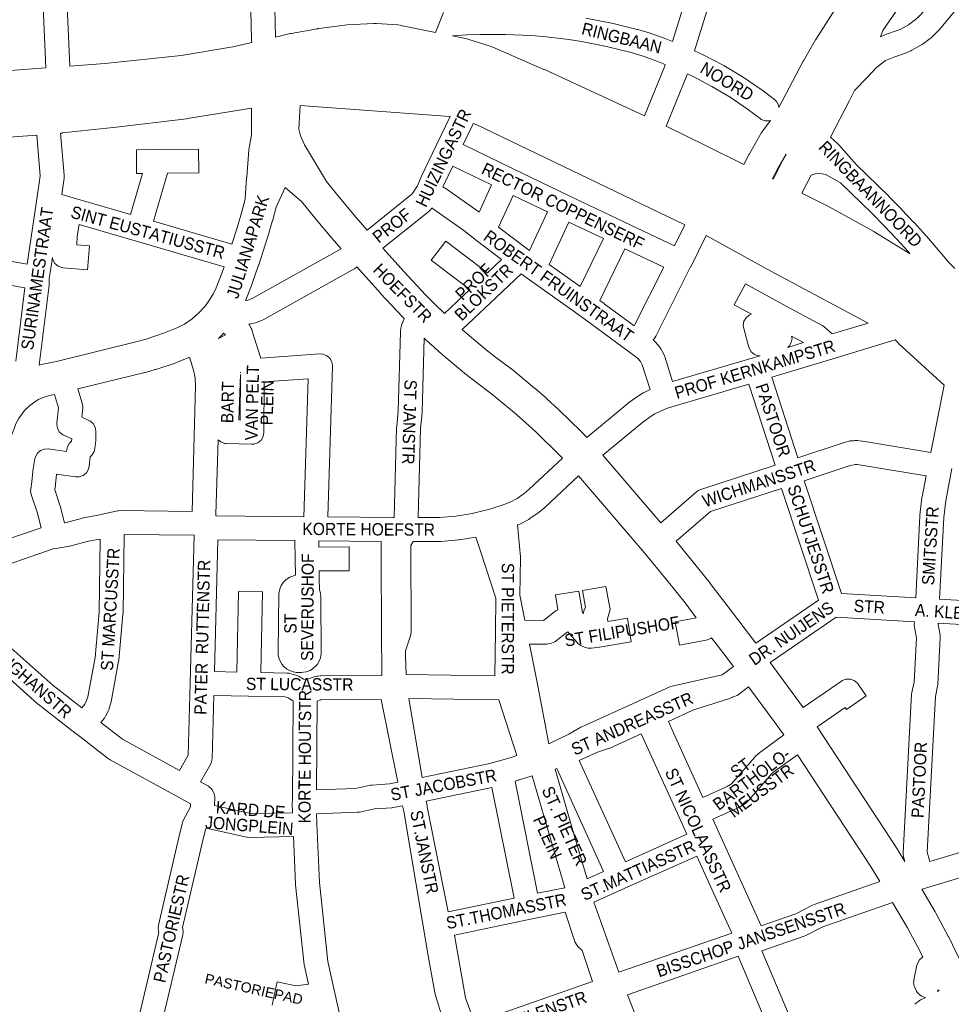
# Model space of a CAD drawing. Header units: metres. Extents: x 123817 to 142006, y 393105 to 406084.
# Tile 93 of 138: x 133835 to 134419, y 398112 to 398729. Entities that reach past the tile are written whole.
import ezdxf
from ezdxf.enums import TextEntityAlignment as Align

# ---------------------------------------------------------------- set-up
doc = ezdxf.new("R2010")
doc.units = ezdxf.units.M
doc.header["$MEASUREMENT"] = 0
doc.styles.add('Style-Arial', font='arial.ttf')

msp = doc.modelspace()

# ---------------------------------------------------------------- linework, layer by layer
at = {"color": 9, "linetype": 'Continuous', "lineweight": 0, "flags": 128}
for points in [[(134190.31, 398730.17), (134206.36, 398727.03), (134206.72, 398726.95), (134222.59, 398723.03), (134222.86, 398722.96), (134230.72, 398720.7), (134231.16, 398720.56), (134239.07, 398717.76), (134239.39, 398717.63), (134244.59, 398715.51), (134293.39, 398872.43)], [(134311.43, 398674.05), (134311.14, 398675.66), (134309.84, 398677.92), (134308.63, 398679.07), (134300.62, 398685.14), (134300.31, 398685.37), (134288.99, 398693.07), (134288.62, 398693.31), (134276.88, 398700.35), (134276.77, 398700.41), (134276.5, 398700.56), (134264.36, 398706.9), (134263.98, 398707.08), (134258.45, 398709.58), (134307.64, 398867.75)], [(133490.41, 398682.36), (133486.09, 398784.27), (133578.45, 398801.88), (133578.45, 398801.88), (133611.46, 398808.18), (133645.45, 398814.66), (133675.25, 398820.34), (133675.25, 398820.34), (133716.7, 398828.25), (133819.32, 398847.81), (133819.32, 398847.81), (133845.09, 398852.73), (133851.84, 398699)], [(133860.01, 398854.83), (133866.8, 398700.12)], [(134403.67, 398825.45), (134334.51, 398716.75), (134334.34, 398716.47), (134326.8, 398703.38), (134326.66, 398703.12), (134311.43, 398674.05)], [(134435.3, 398807.69), (134439.82, 398805.01), (134450.25, 398798.59), (134453.46, 398796.54), (134400.7, 398732.85), (134398.87, 398730.98), (134396.97, 398729.26), (134392.56, 398725.99), (134387.77, 398723.3), (134385.48, 398722.29), (134378.28, 398719.78), (134377.83, 398719.61), (134375.01, 398718.43)], [(134466.1, 398788.28), (134412.06, 398723.04), (134412.03, 398723.01), (134411.64, 398722.58), (134409.43, 398720.32), (134409.09, 398719.99), (134406.74, 398717.88), (134406.19, 398717.42), (134401.11, 398713.66), (134400.39, 398713.19), (134400.31, 398713.14), (134394.8, 398710.05), (134394.17, 398709.73), (134391.27, 398708.45), (134390.7, 398708.22), (134383.43, 398705.69), (134378.21, 398703.5), (134372.48, 398699.21), (134366.75, 398692.98), (134366.62, 398692.84), (134358.73, 398684.67)], [(133980.9, 398714.94), (133980.9, 398714.95), (133980.78, 398716.09), (133980.08, 398745.46)], [(133995.09, 398745.48), (133995.73, 398718.3)], [(134096, 398721.17), (134101.05, 398733.6)], [(134106.7, 398718.97), (134115.98, 398719.64), (134123.89, 398719.95), (134139.92, 398719.98), (134155.93, 398719.24), (134163.8, 398718.58), (134179.76, 398716.66), (134187.57, 398715.42), (134203.3, 398712.34), (134218.86, 398708.5), (134226.36, 398706.35), (134233.89, 398703.68), (134240.13, 398701.13), (134239.64, 398699.54), (134227.18, 398668.9)], [(134240.75, 398662.44), (134253.66, 398694.2), (134253.76, 398694.46), (134253.88, 398694.81), (134253.98, 398695.14), (134257.6, 398693.5), (134269.36, 398687.36), (134280.73, 398680.55), (134291.71, 398673.08), (134299.56, 398667.12), (134300.35, 398666.6), (134302.79, 398665.71), (134305.4, 398665.71), (134306.09, 398665.96)], [(134053.18, 398597.27), (134081.58, 398619.9), (134084.76, 398625.03), (134087.1, 398630.69), (134087.27, 398631.06), (134096.67, 398650.65), (134096.67, 398650.65), (134096.67, 398650.65), (134105.24, 398668.52), (134105.09, 398668.55), (134011.21, 398675.28)], [(134245.88, 398587.43), (134214.6, 398602.26), (134214.6, 398602.26), (134214.6, 398602.26), (134179.4, 398618.95), (134144.46, 398635.88), (134144.46, 398635.88), (134144.46, 398635.88), (134113.42, 398650.9), (134119.02, 398662.57), (134119.25, 398663.11), (134119.63, 398664.08), (134121.61, 398663.39), (134252.31, 398600.53), (134245.88, 398587.43)], [(133846.08, 398656.81), (133848.34, 398631.18), (133846.01, 398615.37), (133840.19, 398575.96), (133771.47, 398588.06), (133770.62, 398588.36), (133770.61, 398588.36), (133770.61, 398588.36), (133769.42, 398588.79), (133768.77, 398590.75), (133768.7, 398590.99), (133768.19, 398603.63), (133766.25, 398652.49)], [(133861.03, 398658.02), (133863.36, 398631.62), (133863.39, 398630.96), (133863.31, 398629.86), (133861.8, 398619.63), (133869.01, 398617.51), (133904.83, 398607), (133912.36, 398632.69), (133908.75, 398632.65), (133908.59, 398647.65), (133922.33, 398647.79), (133947.5, 398648.07), (133947.67, 398633.07), (133928.05, 398632.86), (133919.23, 398602.79), (133968.49, 398588.48)], [(134343.81, 398655.45), (134348.38, 398651.35), (134349.01, 398650.72), (134360.05, 398638.12), (134380.23, 398618.56), (134380.38, 398618.41), (134388.25, 398610.34), (134388.34, 398610.24), (134396.07, 398602.03), (134396.16, 398601.93), (134403.73, 398593.58), (134403.87, 398593.43), (134418.43, 398576.5), (134421.65, 398573.16)], [(134123.43, 398608.41), (134131.31, 398625.58), (134106.94, 398637.38), (134100.88, 398624.76), (134100.77, 398624.47), (134103.21, 398622.87), (134103.46, 398622.7), (134122.59, 398609.04), (134122.78, 398608.9), (134123.43, 398608.41)], [(134331.55, 398631.65), (134334.12, 398632.44), (134336.38, 398632.76), (134338.52, 398632.63), (134340.68, 398632.05), (134341.47, 398631.71), (134350.09, 398626.88), (134369.71, 398607.87), (134377.46, 398599.92), (134385.09, 398591.8), (134392.56, 398583.57), (134393.51, 398582.46)], [(134154.97, 398584.53), (134153.53, 398585.55), (134135.66, 398599.11), (134144.81, 398619.04), (134166.23, 398608.66), (134154.97, 398584.53)], [(134101.8, 398545.04), (134117.58, 398559.99), (134093.41, 398578.33), (134102.48, 398590.28), (134128.62, 398570.45), (134137.51, 398578.87), (134121.8, 398590.8), (134121.8, 398590.8), (134121.79, 398590.8), (134113.79, 398596.9), (134094.87, 398610.4), (134093.78, 398611.12), (134093.64, 398610.89), (134093.01, 398610.03), (134091.94, 398608.98), (134063.11, 398586)], [(133963.66, 398574.27), (133907.83, 398590.49), (133907.82, 398590.49), (133907.81, 398590.49), (133872.81, 398600.76), (133871.5, 398593.42), (133871.17, 398587.98), (133879.12, 398587.32), (133877.87, 398572.37), (133862.63, 398573.65), (133861.95, 398573.73), (133859.51, 398574.62), (133857.51, 398576.3), (133856.21, 398578.55), (133855.95, 398580.02), (133853.98, 398566.69), (133853.98, 398563.64), (133853.98, 398563.63), (133853.92, 398562.71), (133847.72, 398512.59)], [(134186.74, 398561.9), (134167.39, 398575.68), (134179.76, 398602.18), (134201.33, 398591.95), (134186.74, 398561.9)], [(134244.73, 398502.29), (134295.28, 398517.14), (134299.55, 398518.43), (134298.49, 398518.43), (134296.04, 398519.32), (134294.05, 398521), (134292.74, 398523.25), (134292.57, 398523.81), (134289.32, 398535.48), (134289.05, 398537.49), (134289.5, 398540.06), (134290.81, 398542.31), (134292.8, 398543.99), (134294.17, 398544.49), (134283.24, 398550.44), (134290.42, 398563.61), (134313.73, 398550.92), (134313.73, 398550.92), (134313.73, 398550.92), (134338.45, 398537.45), (134338.61, 398537.36), (134339.79, 398536.52), (134344.8, 398532.14), (134367.27, 398538.95), (134306.37, 398571.56), (134306.29, 398571.6), (134265.77, 398593.92), (134256.09, 398574.18), (134256.08, 398574.16), (134256.06, 398574.12), (134234.27, 398530.74), (134233.58, 398529.62), (134232.63, 398528.34), (134233.11, 398527.93), (134234.02, 398527.04), (134236.54, 398524.08), (134236.58, 398524.04), (134237.41, 398522.82), (134239.28, 398519.4), (134239.75, 398518.37), (134239.87, 398518.02), (134244.73, 398502.29)], [(134036.89, 398585.53), (133981.13, 398554.43), (133978.41, 398553.39), (133977.35, 398553.15), (133977.05, 398553.12)], [(134220.61, 398537.31), (134201.91, 398551.09), (134201.81, 398551.16), (134199.13, 398553.07), (134214.89, 398585.53), (134239.21, 398573.99), (134221.16, 398538.06), (134220.61, 398537.31)], [(133768.24, 398573.4), (133838.6, 398561.01), (133832.92, 398515.11)], [(134046.82, 398574.21), (134046.4, 398573.84), (134045.23, 398573), (134045.13, 398572.94), (133987.97, 398541.06), (133986.99, 398540.61), (133983.26, 398539.18), (133982.23, 398538.87), (133980.12, 398538.4), (133979.77, 398538.32), (133979.15, 398538.25), (133979.28, 398538.11), (133980.58, 398535.85), (133980.67, 398535.59), (133982.31, 398530.52), (133986.67, 398517.03), (134023.57, 398519.58), (134025.39, 398519.48), (134027.84, 398518.59), (134029.84, 398516.91), (134031.14, 398514.66), (134031.59, 398512.09), (134031.59, 398511.86), (134028.59, 398417.41), (134069.44, 398417.05), (134070.27, 398417.05), (134071.72, 398473.5), (134071.76, 398474.06), (134072.75, 398483.9), (134074.13, 398533.18), (134074.21, 398534.07), (134074.46, 398535.78), (134074.64, 398536.63), (134075.09, 398538.3), (134075.28, 398538.92), (134075.53, 398539.52), (134076.56, 398541.73)], [(134112.85, 398534.85), (134134.31, 398555.18), (134149.76, 398569.82), (134153.6, 398567.08), (134185.26, 398544.54), (134185.26, 398544.54), (134185.26, 398544.54), (134193.06, 398538.98), (134217.71, 398520.82), (134217.74, 398520.8), (134217.75, 398520.79), (134221.75, 398517.88), (134223.02, 398516.82), (134224.63, 398514.94), (134225.76, 398512.86), (134230.59, 398497.26), (134226.89, 398495.47), (134226.39, 398495.21), (134226.32, 398495.17), (134223.3, 398493.38), (134222.76, 398493.03), (134217.04, 398488.96), (134216.59, 398488.61), (134190.98, 398467.25)], [(133963.28, 398532.6), (133964.46, 398531.5), (133959.98, 398529.4)], [(134316.93, 398523.7), (134326.83, 398526.7), (134319.34, 398530.78), (134319.61, 398529.29), (134319.15, 398526.73), (134317.85, 398524.47), (134316.93, 398523.7)], [(134175.63, 398454.37), (134154.66, 398434.6), (134151.7, 398432.06), (134147.22, 398428.97), (134142.41, 398426.49), (134137.19, 398424.51), (134129.25, 398422.06), (134124.17, 398420.85), (134124.17, 398420.85), (134124.17, 398420.85), (134119.12, 398419.64), (134108.87, 398417.97), (134098.57, 398417.07), (134085.27, 398417.06), (134086.71, 398472.83), (134087.7, 398482.66), (134087.74, 398483.21), (134089.03, 398529.57)], [(134323.28, 398454.5), (134306.92, 398504.99), (134345.17, 398516.58), (134384.24, 398528.42), (134386.16, 398526.5), (134386.41, 398526.25), (134415.02, 398500.14), (134415.02, 398500.14), (134406.53, 398457.92), (134363.93, 398464.96), (134363.54, 398465.01), (134361.66, 398465.22), (134360.87, 398465.27), (134358.97, 398465.28), (134358.18, 398465.24), (134356.29, 398465.05), (134355.74, 398464.98), (134355.28, 398464.88), (134352.31, 398464.16), (134351.7, 398463.99), (134323.28, 398454.5)], [(133871.93, 398497.67), (133874.66, 398488.81), (133874.99, 398486.61), (133874.94, 398485.77), (133874.29, 398480), (133878.76, 398477.97), (133879.4, 398477.64), (133881.4, 398475.96), (133882.7, 398473.71), (133883.15, 398471.14), (133883.15, 398471.13), (133883.14, 398466.1), (133883.11, 398465.36), (133882.6, 398460.35), (133882.19, 398458.53), (133880.89, 398456.28), (133879.92, 398455.32), (133879.56, 398455.03), (133878.94, 398449.18), (133878.53, 398447.42), (133877.23, 398445.16), (133875.23, 398443.49), (133872.78, 398442.6), (133870.46, 398442.55), (133858.56, 398444.18), (133857.98, 398437.76), (133857.92, 398437.29), (133857.48, 398434.41), (133860.64, 398424.88), (133860.77, 398424.45), (133863.62, 398413.75), (133863.95, 398413.8), (133874.83, 398416.76), (133875.42, 398416.9), (133883.54, 398418.42), (133891.92, 398420.2), (133891.92, 398420.2), (133891.92, 398420.2), (133897.03, 398421.28), (133897.29, 398421.33), (133898.67, 398421.45), (133943.49, 398420.93), (133945.72, 398499.61), (133945.43, 398504.52), (133945.07, 398506.62), (133944.37, 398509.45), (133941.99, 398517.54)], [(133973.57, 398478.2), (133972.91, 398478.22), (133973.82, 398506.8), (133973.57, 398478.2)], [(133973.83, 398507.86), (133973.78, 398508.13), (133973.83, 398507.99), (133973.83, 398507.86)], [(134013.59, 398417.55), (133958.44, 398418.12), (133958.45, 398419.18), (133959.77, 398465.85), (133961.43, 398464.47), (133963.87, 398463.57), (133964.94, 398463.46), (133980.77, 398462.96), (133982.31, 398463.07), (133984.76, 398463.96), (133986.75, 398465.64), (133988.06, 398467.89), (133988.51, 398470.39), (133988.78, 398502.14), (134016.33, 398504.04), (134013.59, 398417.55)], [(134201, 398456.08), (134225.98, 398476.91), (134231.21, 398480.64), (134233.68, 398482.1), (134239.43, 398484.87), (134242.15, 398485.9), (134292.54, 398500.7), (134309.04, 398449.8), (134262.34, 398434.62), (134260.91, 398433.98), (134259.76, 398433.16), (134237.26, 398413.75)], [(133857.3, 398494.21), (133859.86, 398485.89), (133858.78, 398476.27), (133858.74, 398475.43), (133859.19, 398472.87), (133860.49, 398470.61), (133862.49, 398468.94), (133863.12, 398468.61), (133868.13, 398466.33), (133867.99, 398464.91), (133867.65, 398464.64), (133866.69, 398463.68), (133865.39, 398461.42), (133864.98, 398459.66), (133864.85, 398458.46), (133853.31, 398460.04), (133850.99, 398459.99), (133848.54, 398459.1), (133846.55, 398457.43), (133845.25, 398455.17), (133844.89, 398453.78), (133843.71, 398446.34), (133843.64, 398445.83), (133843.06, 398439.34), (133842.38, 398434.91), (133842.49, 398434.92), (133842.29, 398433.77), (133842.67, 398431.4), (133846.34, 398420.37), (133848.93, 398410.63), (133807.61, 398396.52)], [(134397.16, 398366.69), (134350.6, 398369.42), (134327.24, 398440.01), (134356.15, 398449.66), (134358.3, 398450.18), (134359.28, 398450.28), (134360.38, 398450.27), (134361.68, 398450.13), (134403.65, 398443.19), (134401.15, 398430.14), (134401.07, 398429.6), (134399.8, 398418.64), (134399.76, 398418.15), (134397.16, 398366.69)], [(134419.82, 398447.89), (134415.94, 398427.6), (134414.72, 398417.15), (134412.14, 398365.83), (134448.01, 398363.81)], [(134185.68, 398443.23), (134164.82, 398423.57), (134164.57, 398423.35), (134161.19, 398420.43), (134160.54, 398419.93), (134155.34, 398416.35), (134154.83, 398416.03), (134154.53, 398415.86), (134148.91, 398412.96), (134148.12, 398412.61), (134147.59, 398412.41), (134149.32, 398392.45), (134149.35, 398391.8), (134149.35, 398391.7), (134149.04, 398368.32)], [(134246.9, 398402.25), (134268.42, 398420.82), (134312.99, 398435.31), (134336.19, 398365.22), (134296.9, 398338.3)], [(133935.69, 398258.55), (133899.82, 398278.14), (133886.28, 398288.49), (133888.52, 398291.37), (133889.28, 398292.58), (133891.09, 398296.14), (133891.45, 398296.97), (133891.61, 398297.45), (133892.58, 398300.82), (133892.75, 398301.54), (133897.47, 398326.98), (133897.56, 398327.67), (133900.18, 398356.57), (133900.21, 398357.14), (133900.89, 398406.42), (133944.74, 398405.91), (133942.26, 398313.32), (133941.05, 398268), (133935.69, 398258.55)], [(133830.09, 398335.23), (133856.38, 398311.69), (133874.4, 398297.66), (133876.23, 398300.01), (133877.39, 398302.3), (133878.07, 398304.64), (133882.66, 398329.37), (133885.22, 398357.64), (133885.85, 398403.59), (133878.48, 398402.21), (133867.48, 398399.22), (133866.81, 398399.07), (133866.66, 398399.04), (133859.26, 398397.9), (133859.26, 398397.9), (133859.25, 398397.9), (133857.11, 398397.57), (133812.27, 398382.26)], [(134062.33, 398335.1), (134061.95, 398402.11), (134022.91, 398402.46), (134022.97, 398398.56), (134041.95, 398398.63), (134042.01, 398383.63), (134023.2, 398383.56), (134023.27, 398378.72), (134023.27, 398378.72), (134023.27, 398378.72), (134023.38, 398371.76), (134024, 398369.61), (134024.3, 398367.54), (134024.42, 398331.59), (134024.42, 398331.57), (134023.98, 398329.04), (134023.4, 398327.41), (134023.38, 398327.37), (134022.11, 398325.15), (134021.01, 398323.81), (134020.98, 398323.78), (134019.02, 398322.13), (134017.52, 398321.25), (134017.48, 398321.23), (134015.08, 398320.34), (134013.37, 398320.03), (134013.33, 398320.02), (134012.07, 398319.91), (134010.05, 398319.9), (134008.76, 398320.01), (134008.73, 398320.01), (134007, 398320.3), (134006.97, 398320.31), (134004.52, 398321.2), (134003, 398322.07), (134003, 398322.08), (134001, 398323.75), (134000.98, 398323.77), (133999.86, 398325.12), (133998.58, 398327.36), (133998.56, 398327.41), (133997.97, 398329.06), (133997.56, 398331.01), (133997.49, 398331.89), (133997.47, 398332.46), (133997.49, 398332.56), (133997.47, 398332.56), (133997.98, 398369.56), (133998.43, 398372.02), (133998.58, 398372.38), (133999.41, 398374.36), (134000.57, 398376.25), (134001.05, 398376.77), (134002.27, 398377.98), (134003.8, 398379.14), (134004.7, 398379.58), (134006.69, 398380.4), (134008.23, 398380.84), (134008.24, 398380.84), (134008.08, 398390.91), (134008.08, 398390.91), (134008.08, 398390.91), (134007.9, 398402.61), (133959.67, 398403.11), (133957.46, 398320.47), (133971.61, 398320.2), (133972.63, 398370.79), (133987.62, 398370.49), (133986.61, 398319.9), (134002.94, 398319.59), (134004.1, 398319.48), (134004.73, 398319.33), (134007.9, 398318.49), (134009.18, 398318.02), (134010.67, 398317.31), (134011.2, 398317.03), (134011.44, 398316.89), (134013.33, 398315.7), (134014.39, 398315.32), (134014.46, 398315.31), (134015.38, 398315.42), (134018.7, 398316.8), (134019.94, 398317.19), (134021.32, 398317.5), (134021.65, 398317.57), (134022.37, 398317.66), (134023.78, 398317.77), (134024.31, 398317.79), (134062.43, 398318.06), (134062.36, 398329.87)], [(134121.41, 398404.82), (134111, 398403.13), (134110.46, 398403.06), (134099.56, 398402.1), (134098.91, 398402.07), (134082.07, 398402.06)], [(134152.08, 398352.8), (134163.85, 398352.61), (134169.61, 398357.13), (134169.9, 398357.35), (134171.81, 398358.7), (134172.39, 398359.08), (134172.71, 398359.22), (134171.23, 398368.61), (134186.05, 398370.94), (134188.16, 398357.48), (134188.79, 398356.91), (134189.11, 398358.74), (134190.07, 398360.56), (134188.19, 398371.28), (134202.96, 398373.87), (134205.5, 398359.41), (134204.03, 398353.5), (134204.22, 398351.89), (134216.43, 398353.87), (134218.84, 398339.07), (134198.9, 398335.83), (134198.9, 398335.83), (134198.7, 398335.8), (134193.84, 398335.15), (134191.54, 398335.19), (134190.23, 398335.55), (134188.39, 398336.23), (134187.25, 398336.76), (134185.95, 398337.72), (134185.22, 398338.38), (134184.62, 398338.99), (134179.01, 398345.42), (134178.72, 398345.22), (134171.8, 398339.79), (134170.93, 398339.2), (134168.92, 398338.4), (134166.45, 398337.81), (134166, 398337.71), (134164.58, 398337.6), (134155.02, 398337.75)], [(134134.02, 398366.49), (134133.74, 398345.57), (134133.37, 398317.8)], [(134269.16, 398341.7), (134268.47, 398341.25), (134268.12, 398341.03), (134265.79, 398340.16), (134249.15, 398336.96), (134246.31, 398351.69), (134259.59, 398354.24)], [(134390.43, 398201.38), (134389.57, 398204.26), (134389.27, 398206.39), (134389.34, 398206.79), (134389.28, 398206.78), (134394.5, 398306.24), (134394.67, 398307.47), (134396.11, 398313.92), (134397.55, 398341.6), (134396.34, 398348.3), (134396.22, 398349.63), (134396.24, 398350.08), (134396.33, 398351.71), (134347.2, 398354.59), (134305.88, 398326.27)], [(134406.09, 398201.32), (134404.32, 398207.28), (134409.45, 398304.82), (134410.88, 398311.28), (134411.05, 398312.52), (134412.57, 398341.69), (134412.58, 398342.08), (134412.46, 398343.41), (134411.26, 398350.07), (134411.31, 398350.85), (134454.59, 398348.41)], [(134077.34, 398333.57), (134077.36, 398330.16)], [(133820.15, 398324), (133846.57, 398300.35), (133846.96, 398300.02), (133871.11, 398281.21), (133871.14, 398281.18), (133871.16, 398281.17), (133891.17, 398265.87), (133891.98, 398265.34), (133892.13, 398265.25), (133934.97, 398241.85), (133942.52, 398237.67), (133942.46, 398235.87), (133942.45, 398235.69), (133938.14, 398227.49), (133937.73, 398226.57), (133937.48, 398225.73), (133935.93, 398219.13), (133922.35, 398161.6), (133922.15, 398159.88), (133922.48, 398157.66), (133922.72, 398156.88), (133907.12, 398091.15)], [(134275.72, 398318.36), (134282.89, 398323.69)], [(134326.61, 398297.98), (134350.56, 398314.56), (134351.08, 398314.89), (134353.53, 398315.78), (134356.13, 398315.78), (134358.58, 398314.89), (134360.58, 398313.22), (134361.01, 398312.65), (134366.1, 398305.25), (134353.74, 398296.75), (134352.92, 398297.95), (134335.46, 398285.86)], [(133980.14, 398231.49), (133957.49, 398236.54), (133957.69, 398241.71), (133957.7, 398242), (133957.24, 398244.56), (133955.94, 398246.82), (133953.95, 398248.49), (133953.83, 398248.56), (133948.84, 398251.32), (133955.02, 398262.23), (133955.55, 398263.36), (133956, 398265.72), (133957.06, 398305.48), (133978.81, 398305.05), (134001.74, 398304.61), (134003.36, 398304.17), (134003.83, 398303.95), (134006.05, 398302.56), (134006.29, 398302.42), (134006.96, 398302.1), (134006.39, 398239.44), (134006.24, 398238.6), (134006.24, 398238.3), (134006.5, 398232.03), (133980.14, 398231.49)], [(134021.45, 398246.37), (134021.96, 398301.91), (134023.84, 398302.69), (134024.07, 398302.74), (134024.68, 398302.79), (134062.1, 398303.06), (134072.54, 398251.06), (134067.2, 398250.02), (134056.34, 398249.33), (134055.52, 398249.23), (134055.28, 398249.18), (134045.92, 398247.22), (134021.45, 398246.37)], [(134135.9, 398302.76), (134147.14, 398267.79), (134143.58, 398266.68), (134135.29, 398264.42), (134135.25, 398264.41), (134135.15, 398264.38), (134130.22, 398262.93), (134087.79, 398254.14)], [(134282.01, 398304.39), (134281.84, 398304.28), (134280.38, 398303.63), (134257.43, 398296.25), (134242.09, 398289.19)], [(134215.15, 398201.23), (134186.26, 398264.81), (134197.74, 398270.03), (134204.63, 398272.22), (134205.45, 398272.53), (134225.03, 398281.39), (134249.82, 398226.97), (134249.82, 398226.97), (134253.69, 398218.47), (134215.15, 398201.23)], [(134263.75, 398241.52), (134278.95, 398248.4), (134281.12, 398249.69), (134281.57, 398250.08), (134296.04, 398266.7), (134296.71, 398267.37), (134299.43, 398269.79), (134300.02, 398270.27), (134314.46, 398280.73)], [(134322.99, 398268.39), (134309.12, 398258.34), (134307.04, 398256.49), (134292.52, 398239.8), (134291.72, 398239.01), (134290.35, 398237.85), (134289.33, 398237.12), (134286.26, 398235.3), (134286.18, 398235.25), (134285.52, 398234.91), (134269.96, 398227.87)], [(134171.03, 398259.28), (134172.12, 398259.68), (134201.46, 398195.1), (134191.14, 398190.46)], [(134156.64, 398255.04), (134147.91, 398252.32), (134147.66, 398252.25), (134145.99, 398251.79), (134160.02, 398181.51), (134177.13, 398184.94)], [(134090.3, 398239.34), (134131.48, 398247.87), (134145.33, 398178.5), (134104.13, 398169.85), (134090.93, 398235.67)], [(134076.18, 398232.94), (134075.49, 398236.36), (134069.6, 398235.2), (134069.46, 398235.18), (134068.64, 398235.08), (134057.83, 398234.39), (134048.36, 398232.4), (134048.12, 398232.36), (134047.08, 398232.25), (134021.54, 398231.37), (134021.79, 398224.99), (134023.28, 398188.16), (134028.68, 398138.71), (134032.87, 398119.85), (134032.87, 398119.85), (134032.87, 398119.85), (134041.34, 398081.69), (134042.47, 398078.47), (134045.39, 398078.54), (134077.28, 398085.23), (134080.57, 398086.14), (134103.27, 398094.16)], [(133993.7, 398111.33), (133996.94, 398125.98), (134008.58, 398123.4), (134016.46, 398124.52), (134013.95, 398135.86), (134013.81, 398136.67), (134008.34, 398186.79), (134008.3, 398187.3), (134007.1, 398217.04), (133979.55, 398216.48), (133978.09, 398216.59), (133977.76, 398216.65), (133952.37, 398222.31), (133951.86, 398221.36), (133950.52, 398215.69), (133950.52, 398215.69), (133950.52, 398215.69), (133937.41, 398160.14), (133937.66, 398159.35), (133937.99, 398157.14), (133937.79, 398155.41), (133923.39, 398094.76)], [(134427.06, 398134.76), (134434.32, 398138.19), (134435.49, 398138.63), (134485.66, 398152.82), (134486.4, 398152.99), (134486.68, 398153.04), (134492.35, 398153.81), (134525.53, 398163.19), (134526.32, 398163.53), (134511.45, 398217.03), (134468.99, 398204.58), (134403.2, 398184.78), (134400.88, 398184.08)], [(134457.55, 398216.8), (134406.09, 398201.32)], [(134195.46, 398175.96), (134214.47, 398184.5), (134259.91, 398204.82), (134281.92, 398156.52), (134211.11, 398131.97)], [(134300.26, 398161.18), (134321.89, 398168.68), (134332.5, 398174.11), (134333.45, 398174.52), (134374.63, 398188.86)], [(134382.56, 398175.74), (134338.88, 398160.52), (134328.25, 398155.09), (134327.3, 398154.68), (134300.69, 398145.45)], [(134120.52, 398100.24), (134114.95, 398116.02), (134107.93, 398155.32), (134155.64, 398165.33), (134177.48, 398169.72), (134183.44, 398151.29), (134183.53, 398151.03), (134184.83, 398148.78), (134185.39, 398148.18), (134188.08, 398145.61), (134194.43, 398126.16), (134120.52, 398100.24)], [(134285.86, 398142.01), (134216.37, 398117.91)], [(134396.5, 398111.89), (134399.3, 398114.1), (134400.19, 398114.71), (134400.69, 398114.97), (134403.21, 398116.18), (134403.13, 398116.18), (134400.68, 398117.07), (134398.69, 398118.75), (134397.72, 398120.21), (134396.61, 398122.43), (134396.28, 398123.22), (134395.82, 398125.78), (134396.1, 398127.34), (134395.98, 398127.33), (134397.91, 398136.48), (134398.2, 398137.5), (134399.5, 398139.76), (134401.5, 398141.43), (134401.68, 398141.53)], [(134411.76, 398120.29), (134410.8, 398119.83), (134411.45, 398120.95)]]:
    msp.add_lwpolyline(points, dxfattribs=at)
at = {"color": 40, "linetype": 'Continuous', "lineweight": 0, "flags": 128}
for points in [[(134375.01, 398718.43), (134376.49, 398722.38), (134435.3, 398807.69)], [(134358.73, 398684.67), (134355.68, 398678.58), (134355.66, 398678.55), (134355.63, 398678.48), (134343.81, 398655.45)], [(133980.84, 398673.61), (133980.84, 398657), (133980.6, 398655.73), (133980.6, 398655.73), (133980.59, 398655.73), (133979.22, 398648.73), (133979.06, 398647.58), (133977.73, 398630.42), (133977.72, 398630.26), (133976.88, 398616.74), (133974.55, 398608.12), (133971.8, 398598.71), (133968.49, 398588.48)], [(134053.18, 398597.27), (134046.44, 398605.09), (134036.77, 398616.65), (134027.67, 398627.82), (134014.05, 398650.79), (134011.48, 398656.37), (134010.47, 398660.48), (134011.21, 398675.28)], [(134289.47, 398638.4), (134292.81, 398644.78), (134292.98, 398645.08), (134300.56, 398658.42), (134301.24, 398659.45), (134306.09, 398665.96)], [(134307.89, 398629.31), (134314.08, 398641.41), (134314.09, 398641.42), (134314.1, 398641.45), (134315.86, 398644.86), (134310.45, 398635.35), (134307.41, 398629.55)], [(134325.81, 398620.41), (134331.55, 398631.65)], [(133977.05, 398553.12), (133977.19, 398553.46), (133981.1, 398563.63), (133981.16, 398563.8), (133981.19, 398563.88), (133985.21, 398575.21), (133985.21, 398575.22), (133985.3, 398575.47), (133990.87, 398592.69), (133990.95, 398592.97), (133993.77, 398602.61), (133993.82, 398602.8), (133996.23, 398611.68), (134001.87, 398623.92), (134012.27, 398615.06), (134021.31, 398603.97), (134021.39, 398603.86), (134031.15, 398592.2), (134031.16, 398592.19), (134031.24, 398592.09), (134036.89, 398585.53)], [(134101.8, 398545.04), (134095.05, 398551.47), (134089.9, 398556.69), (134076.37, 398571.16), (134063.11, 398586)], [(133847.72, 398512.59), (133848.89, 398512.94), (133849.9, 398513.18), (133855.31, 398514.18), (133859.3, 398515.16), (133859.3, 398515.16), (133909.01, 398527.38), (133914.72, 398528.98), (133926.23, 398532.81), (133934.61, 398536.13), (133938.72, 398538.33), (133943.49, 398541.58), (133947.82, 398545.33), (133951.78, 398549.66), (133952.81, 398550.99), (133954.94, 398554.06), (133956.76, 398557.11), (133958.68, 398561.04), (133962.39, 398570.68), (133963.66, 398574.27)], [(134076.56, 398541.73), (134075.57, 398542.73), (134075.38, 398542.93), (134061.68, 398557.59), (134061.54, 398557.75), (134046.82, 398574.21)], [(133963.28, 398532.6), (133962.19, 398531.4), (133961.35, 398530.59), (133959.98, 398529.4)], [(134190.98, 398467.25), (134187.67, 398470.74), (134187.4, 398471), (134173.39, 398484.65), (134173.17, 398484.86), (134165.96, 398491.46), (134165.81, 398491.6), (134158.46, 398498.06), (134158.24, 398498.25), (134143.82, 398510.18), (134143.41, 398510.51), (134133.8, 398517.64), (134126.9, 398523.05), (134113.26, 398534.48), (134112.85, 398534.85)], [(134089.03, 398529.57), (134093.06, 398525.74), (134093.14, 398525.67), (134093.29, 398525.52), (134100.03, 398519.48), (134100.29, 398519.26), (134114.18, 398507.61), (134114.43, 398507.41), (134121.57, 398501.82), (134121.77, 398501.66), (134131.27, 398494.61), (134145.37, 398482.94), (134152.53, 398476.65), (134159.55, 398470.22), (134173.31, 398456.81), (134175.63, 398454.37)], [(133941.99, 398517.54), (133933.33, 398514.11), (133932.8, 398513.92), (133920.8, 398509.93), (133920.35, 398509.79), (133914.26, 398508.08), (133913.95, 398508), (133871.93, 398497.67)], [(133804.29, 398396.31), (133804.99, 398398.32), (133813.57, 398422.64), (133813.57, 398422.64), (133813.57, 398422.64), (133827.11, 398461.06), (133831.35, 398471.3), (133831.51, 398471.71), (133831.51, 398471.71), (133832.75, 398475.13), (133833.64, 398477.07), (133834.62, 398478.86), (133837.32, 398482.76), (133838.52, 398484.18), (133841.84, 398487.33), (133845.56, 398490), (133847.28, 398490.97), (133850.08, 398492.28), (133852.1, 398493.03), (133854.05, 398493.61), (133857.3, 398494.21)], [(134237.26, 398413.75), (134201, 398456.08)], [(134185.68, 398443.23), (134226.91, 398395.09), (134241.3, 398377.55), (134252.52, 398363.51), (134259.59, 398354.24)], [(134246.9, 398402.25), (134256.8, 398390.19), (134256.88, 398390.09), (134268.21, 398375.92), (134268.36, 398375.73), (134279.48, 398361.15), (134296.9, 398338.3)], [(134282.89, 398323.69), (134276.88, 398331.57), (134269.16, 398341.7)], [(134326.61, 398297.98), (134305.88, 398326.27)], [(134292.38, 398310.86), (134308.32, 398289.11), (134314.46, 398280.73)], [(134335.46, 398285.86), (134385.99, 398208.66), (134386.16, 398208.38), (134390.43, 398201.38)], [(134322.99, 398268.39), (134369.16, 398197.84), (134374.63, 398188.86)], [(134400.88, 398184.08), (134409.35, 398169.87), (134409.58, 398169.47), (134417.74, 398154.24), (134417.92, 398153.89), (134422.97, 398143.48), (134423.01, 398143.39), (134423.03, 398143.36), (134427.06, 398134.76)], [(134382.56, 398175.74), (134392.06, 398159.83), (134400.01, 398144.97), (134401.68, 398141.53)], [(134411.76, 398120.29), (134411.49, 398120.86), (134411.45, 398120.95)]]:
    msp.add_lwpolyline(points, dxfattribs=at)
at = {"color": 1, "linetype": 'Continuous', "lineweight": 0, "flags": 128}
for points in [[(133995.73, 398718.3), (134005.03, 398720.4), (134005.66, 398720.53), (134022.16, 398723.53), (134022.24, 398723.54), (134022.87, 398723.64), (134039.34, 398725.83), (134040.59, 398725.94), (134057.5, 398726.75), (134059.21, 398726.74), (134072.41, 398725.86), (134074.02, 398725.67), (134074.43, 398725.59), (134096, 398721.17)], [(133980.9, 398714.94), (133968.97, 398712.24), (133936.63, 398706.68), (133888.9, 398701.78), (133866.8, 398700.12)], [(134106.7, 398718.97), (134114.89, 398717.29), (134116.27, 398716.94), (134130.37, 398712.61), (134131.95, 398712.02), (134164.1, 398698.02), (134164.4, 398697.89), (134227.18, 398668.9)], [(133490.41, 398682.36), (133499.34, 398682.82), (133499.54, 398682.82), (133774.13, 398693.19), (133851.84, 398699)], [(133980.84, 398673.61), (133940.55, 398667.18), (133939.99, 398667.1), (133894.32, 398661.57), (133894.12, 398661.55), (133862.31, 398658.13), (133861.97, 398658.09), (133861.03, 398658.02)], [(134289.47, 398638.4), (134265.87, 398650.04), (134240.75, 398662.44)], [(133846.08, 398656.81), (133825.87, 398655.25), (133825.62, 398655.23), (133809.67, 398654.28), (133809.4, 398654.27), (133766.25, 398652.49)], [(134307.89, 398629.31), (134307.63, 398629.44), (134307.41, 398629.55)], [(134325.81, 398620.41), (134340.45, 398613.09), (134340.98, 398612.81), (134370.86, 398596.35), (134371.12, 398596.2), (134371.47, 398596), (134393.18, 398582.68), (134393.51, 398582.46)]]:
    msp.add_lwpolyline(points, dxfattribs=at)
at = {"color": 6, "linetype": 'Continuous', "lineweight": 0, "flags": 128}
for points in [[(134077.34, 398333.57), (134080.48, 398342.87), (134080.87, 398345.27), (134080.87, 398345.28), (134080.74, 398399.58), (134082.07, 398402.06)], [(134134.02, 398366.49), (134124.33, 398395.95), (134121.41, 398404.82)], [(134152.08, 398352.8), (134149.04, 398368.32)], [(134062.36, 398329.87), (134062.22, 398334.17), (134062.21, 398334.42), (134062.33, 398335.1)], [(134155.02, 398337.75), (134160.16, 398311.47), (134160.16, 398311.47), (134167.25, 398275.25), (134179.76, 398281.21), (134187.13, 398285.55), (134187.19, 398285.58), (134187.84, 398285.92), (134242.97, 398310.95), (134244.45, 398311.44), (134275.72, 398318.36)], [(134133.37, 398317.8), (134077.75, 398318.56), (134077.36, 398330.16)], [(134292.38, 398310.86), (134285.92, 398305.96), (134285.14, 398305.44), (134283.01, 398304.61), (134282.01, 398304.39)], [(134087.79, 398254.14), (134079.4, 398303.54), (134135.9, 398302.76)], [(134263.75, 398241.52), (134245.33, 398282.06), (134242.09, 398289.19)], [(134171.03, 398259.28), (134183.09, 398218.01), (134191.14, 398190.46)], [(134156.64, 398255.04), (134177.13, 398184.94)], [(134090.93, 398235.67), (134090.8, 398236.44), (134090.3, 398239.34)], [(134103.27, 398094.16), (134095.85, 398118.31), (134095.63, 398119.21), (134091.59, 398142.21), (134091.58, 398142.26), (134076.18, 398232.94)], [(134300.26, 398161.18), (134269.96, 398227.87)], [(134195.46, 398175.96), (134211.11, 398131.97)], [(134285.86, 398142.01), (134309.52, 398086.07), (134290.12, 398007.65), (134270.46, 397995.2), (134243.77, 398047.99), (134241.53, 398053.7), (134241.53, 398053.7), (134241.53, 398053.7), (134216.37, 398117.91)], [(134300.69, 398145.45), (134324.3, 398089.61), (134324.44, 398089.26), (134324.9, 398086.69), (134324.68, 398084.89), (134303.96, 398001.12), (134303.72, 398000.36), (134302.42, 397998.1), (134300.69, 397996.59), (134277.26, 397981.75), (134279.08, 397978.15)]]:
    msp.add_lwpolyline(points, dxfattribs=at)

# ---------------------------------------------------------------- texts
at = {"color": 8, "style": 'Style-Arial', "width": 0.909091}
for s, rotation, p in [('RINGBAAN', 346.11759, (134212.86, 398717.71)), ('NOORD', 329.08361, (134278.9, 398690.39)), ('HUIZINGASTR', 64.37592, (134101.08, 398642.51)), ('RINGBAANNOORD', 314.02599, (134368.82, 398619.86)), ('RECTOR COPPENSERF', 334.23824, (134176.08, 398612.23)), ('JULIANAPARK', 72.78634, (133978.46, 398586.81)), ('PROF', 38.55485, (134068.77, 398600.1)), ('ROBERT FRUINSTRAAT', 324.53841, (134173.34, 398562.23)), ('HOEFSTR', 314.66937, (134075.53, 398557.75)), ('BLOKSTR', 43.75215, (134126.32, 398558.33)), ('PROF', 43.75215, (134120.14, 398564.85)), ('PROF KERNKAMPSTR', 16.73103, (134296.27, 398510)), ('VAN PELT', 88.66666, (133981.16, 398489.07)), ('BART', 88.66666, (133965.76, 398489.27)), ('PLEIN', 88.66666, (133990.57, 398489.07)), ('ST JANSTR', 268.22406, (134079.76, 398476.91)), ('PASTOOR', 288.26857, (134307.74, 398478.12)), ('WICHMANSSTR', 18.28079, (134298.89, 398438.61)), ('SCHUTJESSTR', 288.26857, (134331.42, 398403.49)), ('SMITSSTR', 86.42227, (134406.32, 398399.36)), ('KORTE HOEFSTR', 359.62758, (134054.21, 398409.71)), ('ST MARCUSSTR', 86.77215, (133892.22, 398359.55)), ('SEVERUSHOF', 89.62758, (134015.84, 398360.82)), ('PATER  RUTTENSTR', 88.62489, (133949.88, 398342)), ('ST PIETERSTR', 269.88819, (134141.46, 398353.57)), ('STR', 356.64982, (134368.09, 398361.23)), ('KARD VAUGHANSTR', 318.8678, (133829.6, 398325.6)), ('DR. NUIJENS', 34.42042, (134319.14, 398344.45)), ('A. KLEIJNSTR', 355.84496, (134429.03, 398356.9)), ('ST', 89.62758, (134005.18, 398350.52)), ('ST LUCASSTR', 359.62758, (134010.95, 398312.58)), ('KORTE HOUTSTR', 89.73648, (134014.14, 398267.13)), ('ST ANDREASSTR', 23.8578, (134219.39, 398287.83)), ('PASTOOR', 87.37146, (134399.34, 398252.59)), ('BARTHOLO-', 36.70174, (134294.21, 398253.2)), ('ST.', 36.51068, (134288.45, 398260.79)), ('ST JACOBSTR', 10.69987, (134101.13, 398249.44)), ('MEUSSTR', 36.51068, (134300.05, 398245.79)), ('ST NICOLAASSTR', 294.62725, (134260.8, 398221.04)), ('ST. PIETER', 294.42962, (134176.98, 398223.67)), ('KARD DE', 355.54214, (133980.17, 398233.86)), ('JONGPLEIN', 355.54214, (133979.39, 398223.97)), ('ST.JANSTR', 281.34692, (134089.18, 398207.33)), ('PLEIN', 294.42962, (134166.36, 398216.56)), ('ST.MATTIASSTR', 24.1417, (134223.09, 398195.89)), ('PASTORIESTR', 77.14494, (133930.5, 398159.41)), ('ST.THOMASSTR', 11.34623, (134140.42, 398170.24)), ('BISSCHOP JANSSENSSTR', 18.75384, (134293.89, 398152.41)), ('BISSCHOP AELENSTR', 19.32019, (134140.98, 398099.52))]:
    msp.add_text(s, height=7.7, rotation=rotation, dxfattribs=at).set_placement(p, align=Align.MIDDLE_CENTER)
at = {"color": 8, "linetype": 'Continuous', "lineweight": 0, "style": 'Style-Arial', "width": 0.909091}
for s, rotation, p in [('SINT EUSTATIUSSTR', 344.7694, (133915.83, 398595.83)), ('SURINAMESTRAAT', 81.83749, (133846.43, 398566.88)), ('ST FILIPUSHOF', 9.26727, (134213.03, 398345.73))]:
    msp.add_text(s, height=7.7, rotation=rotation, dxfattribs=at).set_placement(p, align=Align.MIDDLE_CENTER)
at = {"color": 8, "style": 'Style-Arial'}
msp.add_text('PASTORIEPAD', height=6.3, rotation=347.50442, dxfattribs=at).set_placement((133982.23, 398121.42), align=Align.MIDDLE_CENTER)

doc.saveas('drawing.dxf')
